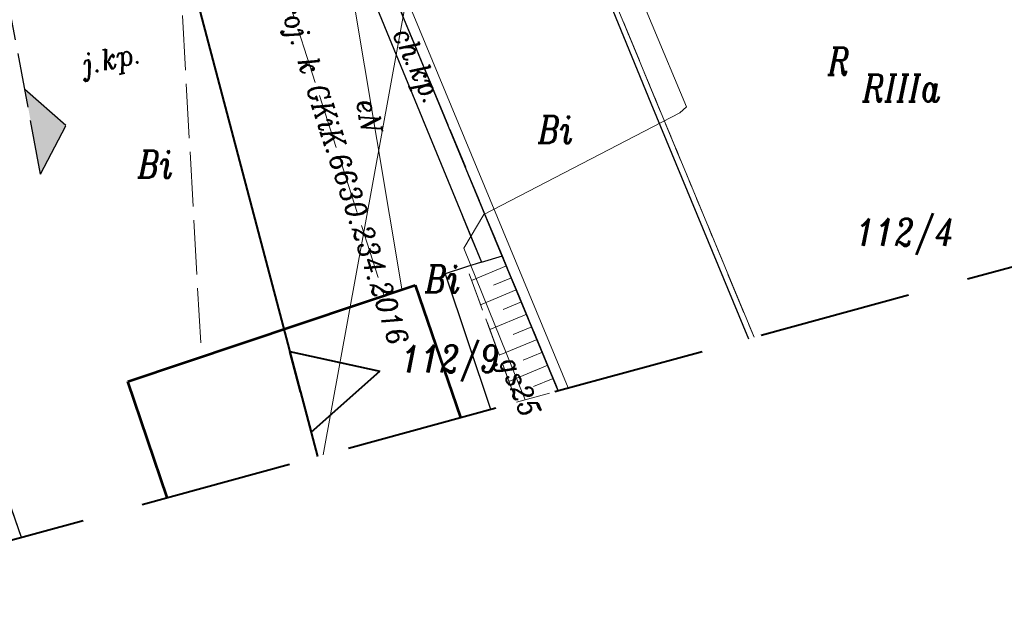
# Model space of a CAD drawing. Header units: metres. Extents: x 779 to 7046, y -512 to 9570.
# Tile 32 of 256: x 2209 to 2245, y -384 to -362. Entities that reach past the tile are written whole.
import ezdxf

# ---------------------------------------------------------------- set-up
doc = ezdxf.new("R2010")
doc.units = ezdxf.units.M
for name, pattern in [('0.5_0.5', [1, 0.5, -0.5]), ('1.5_0.5', [2, 1.5, -0.5]), ('2.0_0.5', [2.5, 2, -0.5]), ('CIĄGłA', [0]), ('DGN Style 3', [7.83309, 5.595065, -2.238026]), ('mz1.0_0.5', [1.5, 1, -0.5]), ('mz1.25_0.5', [1.75, 1.25, -0.5]), ('mz2.0_0.5', [2.5, 2, -0.5])]:
    doc.linetypes.add(name, pattern=pattern)
for name, color, linetype, lineweight in [('000 Inne (niezydentyfikowane)', 7, 'Continuous', 0), ('209-oznaczenie konturu klasyfikacyjnego', 7, 'Continuous', 0), ('210-oznaczenie konturu użytku gruntowego', 7, 'Continuous', 0), ('211-numer działki ewidencyjnej', 7, 'Continuous', 0), ('217-kontur klasyfikacyjny', 7, 'Continuous', 0), ('218-kontur użytku gruntowego', 7, 'Continuous', 0), ('219-działka ewidencyjna', 7, 'Continuous', 0), ('312-budynek ewidencyjny', 7, 'Continuous', 0), ('chodnik (powierzchnia)', 7, 'Continuous', 0), ('chodnik (powierzchnia)-Atr17', 7, 'Continuous', 0), ('jezdnia (powierzchnia)', 7, 'Continuous', 0), ('jezdnia (powierzchnia)-Atr17', 7, 'Continuous', 0), ('krawężnik (linia)', 7, 'Continuous', 0), ('MPZP', 7, 'Continuous', 0), ('ogrodzenie trwałe (linia)', 7, 'Continuous', 0), ('przewód elektroenergetyczny (linia)-SEPOD', 7, 'Continuous', 0), ('przewód elektroenergetyczny (linia)-SEPOD-Atr1', 7, 'Continuous', 0), ('przewód gazowy (linia)-SG', 7, 'Continuous', 0), ('przewód gazowy (linia)-SG-Atr1', 7, 'Continuous', 0), ('przewód kanalizacyjny - projektowany lub w budowie (linia)-SK - ob. projektowany', 7, 'Continuous', 0), ('przewód kanalizacyjny - projektowany lub w budowie (linia)-SK - ob. projektowany-Atr1', 7, 'Continuous', 0), ('skarpa nieumocniona (powierzchnia)', 7, 'Continuous', 0), ('Zakres', 7, 'Continuous', 0)]:
    doc.layers.add(name, color=color, linetype=linetype, lineweight=lineweight)
doc.styles.get("Standard").update_dxf_attribs({"font": 'arial.ttf'})
doc.linetypes.add('902-500', pattern='A,3.75,[24,dgnlstyle-geo-mz.shx,S=0.002786,R=0,X=0,Y=0],3.75', length=7.5)

# ---------------------------------------------------------------- blocks, each defined once
blk = doc.blocks.new('PZT MDCP podkład')
at = {"layer": '000 Inne (niezydentyfikowane)', "color": 252, "linetype": 'Continuous', "lineweight": 13, "true_color": 0x939598, "flags": 128}
for points in [[(2160.656, -1.674), (2159.376, -2.204)], [(2160.836, -2.104), (2160.186, -2.374)], [(2161.016, -2.544), (2159.706, -3.094)], [(2161.206, -2.994), (2160.536, -3.264)], [(2161.396, -3.444), (2160.046, -4.004)], [(2161.586, -3.904), (2160.896, -4.184)], [(2161.776, -4.364), (2160.386, -4.944)], [(2161.976, -4.834), (2161.266, -5.124)], [(2162.166, -5.314), (2160.746, -5.904)], [(2162.366, -5.794), (2161.646, -6.094)]]:
    blk.add_lwpolyline(points, dxfattribs=at)
at = {"layer": '217-kontur klasyfikacyjny', "color": 252, "linetype": '1.5_0.5', "lineweight": 13, "true_color": 0x939598, "flags": 128}
blk.add_lwpolyline([(2160.356, 18.316), (2169.723, -4.285)], dxfattribs=at)
at = {"layer": '218-kontur użytku gruntowego', "color": 252, "linetype": '0.5_0.5', "lineweight": 13, "true_color": 0x939598, "flags": 128}
for points in [[(2169.723, -4.285), (2160.356, 18.316)], [(2160.356, 18.316), (2169.723, -4.285)]]:
    blk.add_lwpolyline(points, dxfattribs=at)
at = {"layer": '219-działka ewidencyjna', "color": 252, "linetype": 'Continuous', "lineweight": 13, "true_color": 0x939598, "flags": 128}
for points in [[(2160.356, 18.316), (2169.723, -4.285)], [(2153.948, -8.595), (2156.996, 8.146)], [(2156.996, 8.146), (2162.92, -6.143)]]:
    blk.add_lwpolyline(points, dxfattribs=at)
at = {"layer": '312-budynek ewidencyjny', "color": 252, "linetype": 'Continuous', "lineweight": 53, "true_color": 0x939598, "flags": 128}
for points in [[(2146.786, -5.904), (2157.316, -2.374)], [(2157.316, -2.374), (2158.971, -7.223)], [(2148.23, -10.158), (2146.786, -5.904)]]:
    blk.add_lwpolyline(points, dxfattribs=at)
at = {"layer": 'chodnik (powierzchnia)', "color": 252, "linetype": 'mz1.0_0.5', "lineweight": 13, "true_color": 0x939598, "flags": 128}
blk.add_lwpolyline([(2159.736, -1.534), (2160.506, -1.304), (2154.706, 12.706), (2154.006, 12.416), (2159.736, -1.534)], close=True, dxfattribs=at)
at = {"layer": 'jezdnia (powierzchnia)', "color": 252, "linetype": '1.5_0.5', "lineweight": 13, "true_color": 0x939598, "flags": 128}
for points in [[(2169.522, -4.34), (2169.522, -4.34), (2165.946, 4.286), (2160.246, 18.206), (2160.196, 19.556), (2152.966, 16.616), (2153.706, 15.516), (2154.146, 14.086), (2154.706, 12.706), (2160.506, -1.304), (2162.557, -6.243), (2162.557, -6.243)], [(2160.074, -6.921), (2160.074, -6.921), (2158.406, -1.964), (2159.196, -1.704), (2159.736, -1.534), (2154.006, 12.416), (2148.626, 10.566), (2148.186, 10.636), (2147.866, 11.016), (2147.636, 11.966), (2147.506, 11.966), (2146.376, 15.356), (2146.306, 15.706), (2133.716, 10.476), (2135.476, 8.976), (2136.286, 7.946), (2136.106, 7.926), (2142.896, -11.615), (2142.896, -11.615)]]:
    blk.add_lwpolyline(points, dxfattribs=at)
at = {"layer": 'krawężnik (linia)', "color": 252, "linetype": 'Continuous', "lineweight": 30, "true_color": 0x939598, "flags": 128}
for points in [[(2160.196, 19.556), (2160.246, 18.206), (2165.946, 4.286), (2169.522, -4.34)], [(2154.006, 12.416), (2159.736, -1.534), (2159.196, -1.704), (2158.406, -1.964), (2160.074, -6.921)], [(2142.896, -11.615), (2136.106, 7.926), (2135.416, 8.826), (2133.666, 10.396), (2131.976, 11.046), (2130.726, 11.316), (2129.266, 11.356)], [(2159.736, -1.534), (2160.506, -1.304)]]:
    blk.add_lwpolyline(points, dxfattribs=at)
at = {"layer": 'MPZP', "color": 252, "linetype": 'Continuous', "lineweight": 40, "true_color": 0x939598, "flags": 128}
for points in [[(2125.102, 133.755), (2146.578, 18.455), (2153.737, -8.653)], [(2153.112, -6.289), (2152.723, -4.814), (2156.013, -5.523)], [(2153.112, -6.289), (2153.502, -7.765), (2156.013, -5.523)]]:
    blk.add_lwpolyline(points, dxfattribs=at)
at = {"layer": 'ogrodzenie trwałe (linia)', "color": 252, "linetype": '902-500', "lineweight": 30, "true_color": 0x939598, "flags": 128}
blk.add_lwpolyline([(2162.553, -6.244), (2160.236, -0.674), (2154.706, 12.706), (2154.146, 14.086), (2147.716, 11.936)], dxfattribs=at)
at = {"layer": 'przewód elektroenergetyczny (linia)-SEPOD', "color": 252, "linetype": 'Continuous', "lineweight": 13, "true_color": 0x939598, "flags": 128}
blk.add_lwpolyline([(2154.086, 13.836), (2156.826, -2.514)], dxfattribs=at)
at = {"layer": 'przewód gazowy (linia)-SG', "color": 252, "linetype": 'Continuous', "lineweight": 13, "true_color": 0x939598, "flags": 128}
blk.add_lwpolyline([(2161.341, -6.575), (2159.096, -1.024), (2159.826, 0.216), (2167.006, 3.936), (2167.246, 4.156), (2164.736, 10.176), (2162.366, 16.516)], dxfattribs=at)
at = {"layer": 'przewód kanalizacyjny - projektowany lub w budowie (linia)-SK - ob. projektowany', "color": 252, "linetype": 'mz2.0_0.5', "lineweight": 13, "true_color": 0x939598, "flags": 128}
for points in [[(2145.026, 111.386), (2145.776, 107.346), (2148.636, 100.426), (2154.506, 85.216), (2156.906, 77.966), (2160.896, 65.786), (2162.116, 60.946), (2165.286, 47.416), (2168.336, 34.676), (2158.396, 20.796), (2150.736, 14.086), (2148.566, 11.566), (2149.486, -4.974)], [(2150.736, 14.086), (2156.166, -2.734)]]:
    blk.add_lwpolyline(points, dxfattribs=at)
at = {"layer": 'skarpa nieumocniona (powierzchnia)', "color": 252, "linetype": 'mz1.25_0.5', "lineweight": 13, "true_color": 0x939598, "flags": 128}
blk.add_lwpolyline([(2161.026, -6.661), (2162.557, -6.243), (2160.506, -1.304), (2159.736, -1.534), (2159.196, -1.704), (2161.026, -6.661)], close=True, dxfattribs=at)
for points in [[(2162.557, -6.243), (2162.557, -6.243), (2160.506, -1.304), (2159.736, -1.534), (2159.196, -1.704), (2161.026, -6.661)], [(2161.026, -6.661), (2161.026, -6.661), (2162.557, -6.243)]]:
    blk.add_lwpolyline(points, dxfattribs=at)
at = {"layer": 'Zakres', "color": 252, "linetype": 'DGN Style 3', "lineweight": 40, "true_color": 0x939598, "flags": 128}
blk.add_lwpolyline([(2174.696, 172.586), (2130.246, 158.476), (2070.276, 140.136), (2076.276, 101.676), (2103.086, -22.494), (2224.436, 10.666), (2208.436, 67.156), (2203.276, 85.806), (2188.226, 134.806), (2174.696, 172.586)], close=True, dxfattribs=at)
at = {"layer": '209-oznaczenie konturu klasyfikacyjnego', "color": 252, "linetype": 'Continuous', "lineweight": 13, "true_color": 0x939598, "insert": (2173.696, 4.343), "char_height": 1, "attachment_point": 7, "line_spacing_factor": 0.6}
blk.add_mtext('\\FITALIC_1250;\\H1x;\\W0.79;RIIIa', dxfattribs=at)
at = {"layer": '210-oznaczenie konturu użytku gruntowego', "color": 252, "linetype": 'Continuous', "lineweight": 13, "true_color": 0x939598, "char_height": 1, "attachment_point": 7, "line_spacing_factor": 0.6}
for s, insert in [('\\FITALIC_1250;\\H1x;\\W0.79;R', (2172.422, 5.326)), ('\\FITALIC_1250;\\H1x;\\W0.79;Bi', (2161.812, 2.818)), ('\\FITALIC_1250;\\H1x;\\W0.79;Bi', (2147.159, 1.557)), ('\\FITALIC_1250;\\H1x;\\W0.79;Bi', (2157.676, -2.644))]:
    blk.add_mtext(s, dxfattribs=dict(at, insert=insert))
at = {"layer": '211-numer działki ewidencyjnej', "color": 252, "linetype": 'Continuous', "lineweight": 13, "true_color": 0x939598, "char_height": 1, "attachment_point": 1, "line_spacing_factor": 0.6}
for s, insert in [('\\FITALIC_1250;\\H1x;\\W0.79;112/4', (2173.456, 0.066)), ('\\FITALIC_1250;\\H1x;\\W0.79;112/9', (2156.807, -4.573))]:
    blk.add_mtext(s, dxfattribs=dict(at, insert=insert))
at = {"layer": 'chodnik (powierzchnia)-Atr17', "color": 252, "lineweight": 13, "true_color": 0x939598, "insert": (2156.24, 6.721), "char_height": 0.75, "attachment_point": 7, "rotation": 294.999, "line_spacing_factor": 0.6}
blk.add_mtext('\\FITALIC_1250;\\H1x;\\W0.9;ch.kp.', dxfattribs=at)
at = {"layer": 'jezdnia (powierzchnia)-Atr17', "color": 252, "lineweight": 13, "true_color": 0x939598, "insert": (2145.269, 5.092), "char_height": 0.75, "attachment_point": 7, "rotation": 12.037, "line_spacing_factor": 0.6}
blk.add_mtext('\\FITALIC_1250;\\H1x;\\W0.9;j.kp.', dxfattribs=at)
at = {"layer": 'przewód elektroenergetyczny (linia)-SEPOD-Atr1', "color": 252, "lineweight": 13, "true_color": 0x939598, "insert": (2155.533, 4.426), "char_height": 0.75, "attachment_point": 4, "rotation": 279.513, "line_spacing_factor": 0.6}
blk.add_mtext('\\FITALIC_1250;\\H1x;\\W0.9;eN', dxfattribs=at)
at = {"layer": 'przewód gazowy (linia)-SG-Atr1', "color": 252, "lineweight": 13, "true_color": 0x939598, "insert": (2160.611, -5.09), "char_height": 0.75, "attachment_point": 4, "rotation": 292.015, "line_spacing_factor": 0.6}
blk.add_mtext('\\FITALIC_1250;\\H1x;\\W0.9;gs25', dxfattribs=at)
at = {"layer": 'przewód kanalizacyjny - projektowany lub w budowie (linia)-SK - ob. projektowany-Atr1', "color": 252, "lineweight": 13, "true_color": 0x939598, "insert": (2152.387, 8.548), "char_height": 0.75, "attachment_point": 4, "rotation": 287.891, "line_spacing_factor": 0.6}
blk.add_mtext('\\FITALIC_1250;\\H1x;\\W0.9;proj. k GKiK.6630.234.2016', dxfattribs=at)
blk = doc.blocks.new('PRZEKRÓJ TERENU OPIS PZT')
at = {"linetype": '2.0_0.5', "true_color": 0x000000}
h = blk.add_hatch(color=18, dxfattribs=at)
h.dxf.hatch_style = 1
h.paths.add_polyline_path([(2698.045, 8.117), (2696.459, 9.36), (2699.63, 9.36)])
at = {"color": 18, "linetype": '2.0_0.5', "true_color": 0x000000}
for points in [[(2696.459, 9.36), (2736.515, 9.36), (2736.514, 14.237), (2764.724, 14.188), (2764.726, 9.311), (2854.774, 9.36)], [(2696.459, 9.36), (2698.045, 8.117)], [(2699.63, 9.36), (2698.045, 8.117)]]:
    blk.add_lwpolyline(points, dxfattribs=at)

msp = doc.modelspace()

# ---------------------------------------------------------------- block references
at = {"color": 18, "linetype": 'CIĄGłA', "lineweight": 5, "true_color": 0x000000}
msp.add_blockref('PZT MDCP podkład', (65.959, -369.147), dxfattribs=at)

# ---------------------------------------------------------------- next in the draw order: block references
at = {"color": 18, "linetype": 'CIĄGłA', "lineweight": 5, "true_color": 0x000000, "rotation": 100.5600011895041}
msp.add_blockref('PRZEKRÓJ TERENU OPIS PZT', (2712.923, -3016.535), dxfattribs=at)

doc.saveas('drawing.dxf')
